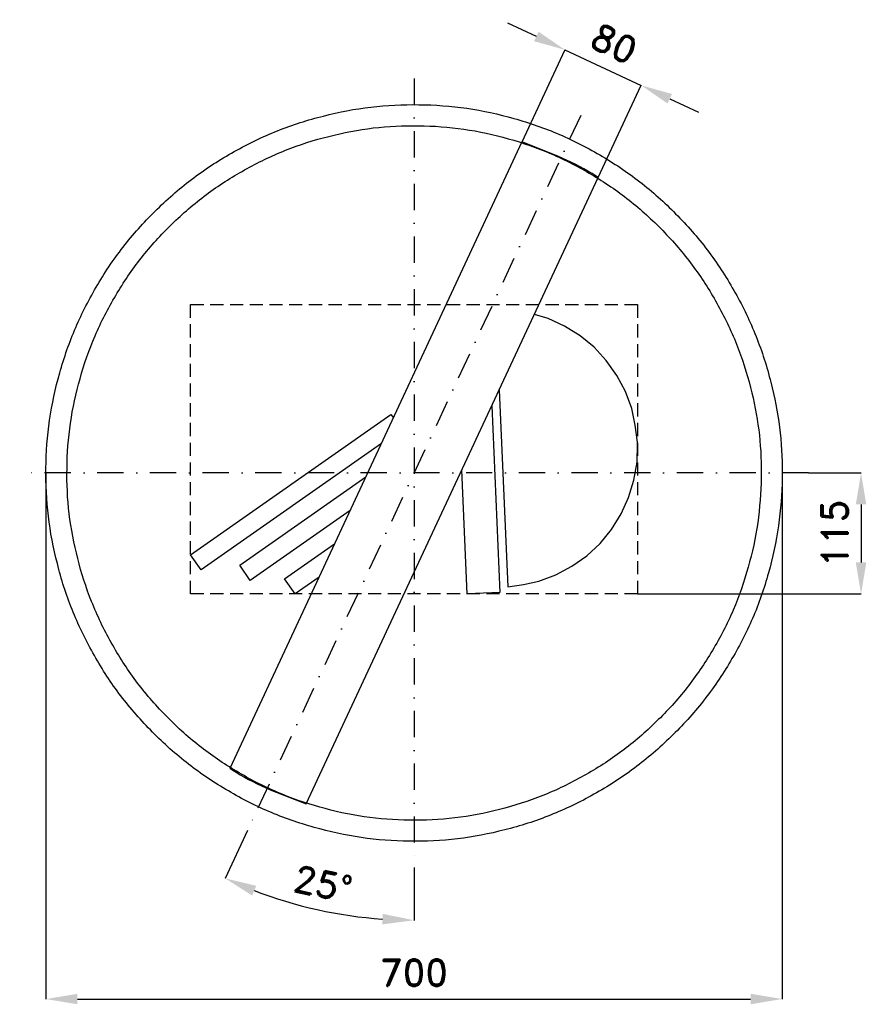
# Model space of a CAD drawing. Header units: millimetres. Extents: x -375 to 430, y -505 to 431.
import ezdxf

# ---------------------------------------------------------------- set-up
doc = ezdxf.new("R2010")
doc.units = ezdxf.units.MM
doc.header["$LTSCALE"] = 5
doc.linetypes.add('ČERCHOVANÁX2', pattern=[2, 1, -0.5, 0, -0.5])
doc.linetypes.add('ČÁRKOVANÁX2', pattern=[1.5, 1, -0.5])
doc.layers.add('Kóty', color=2, linetype='Continuous')
doc.layers.add('Značka', color=7, linetype='Continuous')
doc.styles.get("Standard").update_dxf_attribs({"font": 'romand.shx', "height": 25})
doc.dimstyles.get("Standard").update_dxf_attribs({"dimtxt": 25, "dimasz": 30, "dimexe": 0.18, "dimexo": 0.0625, "dimgap": 12.5, "dimtad": 1, "dimdec": 0, "dimzin": 0, "dimdsep": 46, "dimtxsty": 'Standard', "dimcen": 0.09, "dimadec": 0, "dimazin": 0, "dimtfac": 1, "dimtdec": 0, "dimtofl": 0, "dimtmove": 0, "dimatfit": 3, "dimfxl": 1, "dimtolj": 1, "dimtzin": 0, "dimarcsym": 0})

# ---------------------------------------------------------------- blocks, each defined once
blk = doc.blocks.new('*D2')
at = {"layer": 'Defpoints', "color": 0, "transparency": 16777216}
for p in [(-350.05, 0), (350, -4.58), (350, -500.03)]:
    blk.add_point(p, dxfattribs=at)
at = {"layer": 'Kóty', "color": 0, "lineweight": -2, "transparency": 16777216}
for p, q in [((-350.05, -0.06), (-350.05, -500.21)), ((350, -4.64), (350, -500.21)), ((-320.05, -500.03), (320, -500.03))]:
    blk.add_line(p, q, dxfattribs=at)
at = {"layer": 'Kóty', "color": 0, "transparency": 16777216}
for points in [[(-320.05, -495.03), (-320.05, -505.03), (-350.05, -500.03)], [(320, -495.03), (320, -505.03), (350, -500.03)]]:
    blk.add_solid(points, dxfattribs=at)
at = {"layer": 'Kóty', "color": 0, "transparency": 16777216, "insert": (-0.03, -475.03), "char_height": 25, "attachment_point": 5}
blk.add_mtext('\\A1;700', dxfattribs=at)
blk = doc.blocks.new('*D3')
at = {"layer": 'Defpoints', "color": 0, "transparency": 16777216}
for p in [(215.95, 368.33), (102.6, 314.6), (175.1, 280.77)]:
    blk.add_point(p, dxfattribs=at)
at = {"layer": 'Kóty', "color": 0, "lineweight": -2, "transparency": 16777216}
for p, q in [((116.27, 414.84), (89.08, 427.53)), ((102.63, 314.66), (143.53, 402.32)), ((175.13, 280.83), (216.03, 368.5)), ((243.14, 355.65), (270.32, 342.96))]:
    blk.add_line(p, q, dxfattribs=at)
at = {"layer": 'Kóty', "color": 0, "transparency": 16777216}
for points in [[(118.38, 419.37), (114.15, 410.31), (143.45, 402.16)], [(245.25, 360.18), (241.02, 351.12), (215.95, 368.33)]]:
    blk.add_solid(points, dxfattribs=at)
at = {"layer": 'Kóty', "color": 0, "transparency": 16777216, "insert": (190.27, 407.9), "char_height": 25, "attachment_point": 5, "rotation": 334.98787}
blk.add_mtext('\\A1;80', dxfattribs=at)
blk = doc.blocks.new('*D4')
at = {"layer": 'Defpoints', "color": 0, "transparency": 16777216}
for p in [(0, 375), (158.48, 339.87), (-158.48, -339.87), (0, -375), (-121.93, -407.27)]:
    blk.add_point(p, dxfattribs=at)
at = {"layer": 'Kóty', "color": 0, "lineweight": -2, "transparency": 16777216}
for p, q in [((-158.51, -339.92), (-179.74, -385.46)), ((0, -375.06), (0, -425.31))]:
    blk.add_line(p, q, dxfattribs=at)
blk.add_arc((0, 0), 425.13, 249.04403, 265.95597, dxfattribs=at)
at = {"layer": 'Kóty', "color": 0, "transparency": 16777216}
for points in [[(-154, -401.61), (-150.1, -392.41), (-179.67, -385.3)], [(-29.8, -419.07), (-30.16, -429.07), (0, -425.13)]]:
    blk.add_solid(points, dxfattribs=at)
at = {"layer": 'Kóty', "color": 0, "transparency": 16777216, "insert": (-86.6, -390.64), "char_height": 25, "attachment_point": 5, "rotation": 347.5}
blk.add_mtext('\\A1;25°', dxfattribs=at)
blk = doc.blocks.new('*D5')
at = {"layer": 'Defpoints', "color": 0, "transparency": 16777216}
for p in [(375, 0), (212.5, -115), (425, -115)]:
    blk.add_point(p, dxfattribs=at)
at = {"layer": 'Kóty', "color": 0, "lineweight": -2, "transparency": 16777216}
for p, q in [((375.0625, 0), (425.18, 0)), ((425, -30), (425, -85)), ((212.5625, -115), (425.18, -115))]:
    blk.add_line(p, q, dxfattribs=at)
at = {"layer": 'Kóty', "color": 0, "transparency": 16777216}
for points in [[(420, -30), (430, -30), (425, 0)], [(420, -85), (430, -85), (425, -115)]]:
    blk.add_solid(points, dxfattribs=at)
at = {"layer": 'Kóty', "color": 0, "transparency": 16777216, "insert": (400, -57.5), "char_height": 25, "attachment_point": 5, "rotation": 90}
blk.add_mtext('\\A1;115', dxfattribs=at)

msp = doc.modelspace()

# ---------------------------------------------------------------- linework, layer by layer
at = {"layer": 'Kóty'}
msp.add_lwpolyline([(143.45, 402.16), (215.95, 368.33)], dxfattribs=at)
at = {"layer": 'Značka', "color": 6, "linetype": 'ČERCHOVANÁX2', "lineweight": 25, "ltscale": 5}
for p, q in [((0, 375), (0, -375)), ((158.48, 339.87), (-158.48, -339.87)), ((375, 0), (-375, 0))]:
    msp.add_line(p, q, dxfattribs=at)
at = {"layer": 'Značka', "color": 5}
for points in [[(350, 0), (350, -2.29), (350, -4.58, -0.032166), (346.5, -50.21, -0.035727), (336.9, -95, -0.036668), (321.8, -138.26, -0.034749), (300.8, -178.95, -0.034042), (275, -216.77, -0.034442), (244.2, -250.71, -0.034555), (209.5, -280.56, -0.034426), (171, -305.37, -0.034386), (129.7, -325.22, -0.034417), (86.2, -339.23, -0.034423), (41.2, -347.72, -0.034416), (-4.6, -349.97, -0.034417), (-50.2, -346.53, -0.034417), (-95, -336.86, -0.034422), (-138.2, -321.72, -0.034426), (-179, -300.79, -0.03442), (-216.8, -274.98, -0.034413), (-250.7, -244.23, -0.034403), (-280.6, -209.5, -0.034421), (-305.4, -171.02, -0.034408), (-325.2, -129.75, -0.034417), (-339.2, -86.15, -0.034422), (-347.7, -41.16, -0.034424), (-350, 4.58, -0.034419), (-346.5, 50.24, -0.034407), (-336.9, 95, -0.034408), (-321.7, 138.22, -0.034422), (-300.8, 178.95, -0.034412), (-275, 216.78, -0.034416), (-244.2, 250.71, -0.034411), (-209.5, 280.56, -0.03441), (-171, 305.37, -0.034413), (-129.8, 325.22, -0.034413), (-86.2, 339.23, -0.034418), (-41.2, 347.72, -0.034415), (4.6, 349.97, -0.034418), (50.2, 346.53, -0.034418), (95, 336.86, -0.034414), (138.2, 321.71, -0.034412), (179, 300.79, -0.034421), (216.8, 274.98, -0.034399), (250.7, 244.23, -0.034428), (280.6, 209.5, -0.034495), (305.4, 171.02, -0.034408), (325.2, 129.76, -0.034092), (339.2, 86.15, -0.032807), (347.5, 43.38, -0.034276), (350, 0)], [(330, 0), (330, -2.16), (330, -4.32, -0.032168), (326.7, -47.34, -0.035741), (317.6, -89.57, -0.03666), (303.4, -130.36, -0.034769), (283.6, -168.73, -0.034042), (259.3, -204.39, -0.034451), (230.3, -236.38, -0.034559), (197.5, -264.53, -0.034429), (161.2, -287.92, -0.034392), (122.3, -306.64, -0.034413), (81.2, -319.85, -0.034423), (38.8, -327.85, -0.034417), (-4.3, -329.97, -0.034415), (-47.4, -326.73, -0.034418), (-89.6, -317.61, -0.034421), (-130.3, -303.33, -0.034415), (-168.7, -283.6, -0.034423), (-204.4, -259.27, -0.034424), (-236.4, -230.27, -0.034421), (-264.5, -197.53, -0.034409), (-287.9, -161.25, -0.034412), (-306.6, -122.34, -0.034389), (-319.8, -81.23, -0.034393), (-327.9, -38.8, -0.034449), (-330, 4.32, -0.03444), (-326.7, 47.37, -0.03441), (-317.6, 89.58, -0.034427), (-303.3, 130.32, -0.034404), (-283.6, 168.73, -0.034412), (-259.3, 204.39, -0.034409), (-230.3, 236.38, -0.034409), (-197.5, 264.53, -0.034411), (-161.2, 287.92, -0.034421), (-122.3, 306.64, -0.034411), (-81.2, 319.85, -0.034423), (-38.8, 327.85, -0.034418), (4.3, 329.97, -0.034417), (47.4, 326.73, -0.034418), (89.6, 317.61, -0.034411), (130.3, 303.33, -0.03442), (168.7, 283.6, -0.034412), (204.4, 259.27, -0.034393), (236.4, 230.27, -0.034412), (264.5, 197.53, -0.03449), (287.9, 161.25, -0.034432), (306.6, 122.35, -0.034062), (319.8, 81.23, -0.032789), (327.7, 40.9, -0.034256), (330, 0)], [(175.1, 280.77), (172.2, 282.63), (169.2, 284.46, 0.036005), (136.7, 301.07), (102.6, 314.6), (-175.1, -280.78), (-172.2, -282.63), (-169.2, -284.46, 0.036004), (-136.7, -301.08), (-102.6, -314.6), (175.1, 280.77)]]:
    msp.add_lwpolyline(points, format="xyb", dxfattribs=at)
at = {"layer": 'Značka', "color": 6, "linetype": 'ČÁRKOVANÁX2', "ltscale": 2.5}
msp.add_lwpolyline([(-212.5, -115), (-212.5, 160), (212.5, 160), (212.5, -115), (-212.5, -115)], dxfattribs=at)
at = {"layer": 'Značka', "color": 5}
for points in [[(80.93, 78.88), (89.1, -108.1), (104, -105.98), (118.7, -102.82), (134.9, -96.91), (150.1, -88.69), (164.2, -78.69), (176.8, -66.91), (187.8, -53.65), (196.9, -38.99), (204, -23.32), (209.1, -6.81), (212, 10.21), (212.5, 27.43), (212.5, 28.29), (212.4, 29.15), (210.3, 45.42), (207, 61.39), (201.1, 77.55), (192.8, 92.76), (182.8, 106.84), (171.1, 119.41), (157.8, 130.38), (143.1, 139.51), (127.5, 146.84), (114.43, 150.69)], [(73.83, 63.65), (81.6, -113.65), (50.6, -115)], [(-202.5, -92.07), (-212.5, -77.74), (-22, 55.62), (-19.72, 52.35)], [(-31.13, 27.89), (-202.5, -92.07)], [(50.6, -115), (45.47, 2.86)], [(-155.8, -102.1), (-165.8, -87.77), (-45.91, -3.81)], [(-60.72, -35.56), (-155.8, -102.1)], [(-113.2, -115), (-123.2, -100.67), (-75.52, -67.28)], [(-90.3, -98.96), (-113.2, -115)]]:
    msp.add_lwpolyline(points, dxfattribs=at)

# ---------------------------------------------------------------- dimensions: what is measured, and where the dimension line sits
at = {"layer": 'Kóty'}
dim = msp.add_aligned_dim(p1=(102.6, 314.6), p2=(175.1, 280.77), distance=96.62, dimstyle='Standard', dxfattribs=at)
dim.commit()
dim.dimension.update_dxf_attribs({"geometry": '*D3', "text_midpoint": (190.27, 407.9)})
dim = msp.add_angular_dim_2l(base=(-121.93, -407.27), line1=((0, 375), (0, -375)), line2=((158.48, 339.87), (-158.48, -339.87)), dimstyle='Standard', dxfattribs=at)
dim.commit()
dim.dimension.update_dxf_attribs({"geometry": '*D4', "text_midpoint": (-86.6, -390.64)})
dim = msp.add_linear_dim(base=(350, -500.03), p1=(-350.05, 0), p2=(350, -4.58), dimstyle='Standard', dxfattribs=at)
dim.commit()
dim.dimension.update_dxf_attribs({"geometry": '*D2', "text_midpoint": (-0.03, -475.03)})
dim = msp.add_linear_dim(base=(425, -115), p1=(375, 0), p2=(212.5, -115), angle=90, dimstyle='Standard', dxfattribs=at)
dim.commit()
dim.dimension.update_dxf_attribs({"geometry": '*D5', "text_midpoint": (400, -57.5)})

doc.saveas('drawing.dxf')
